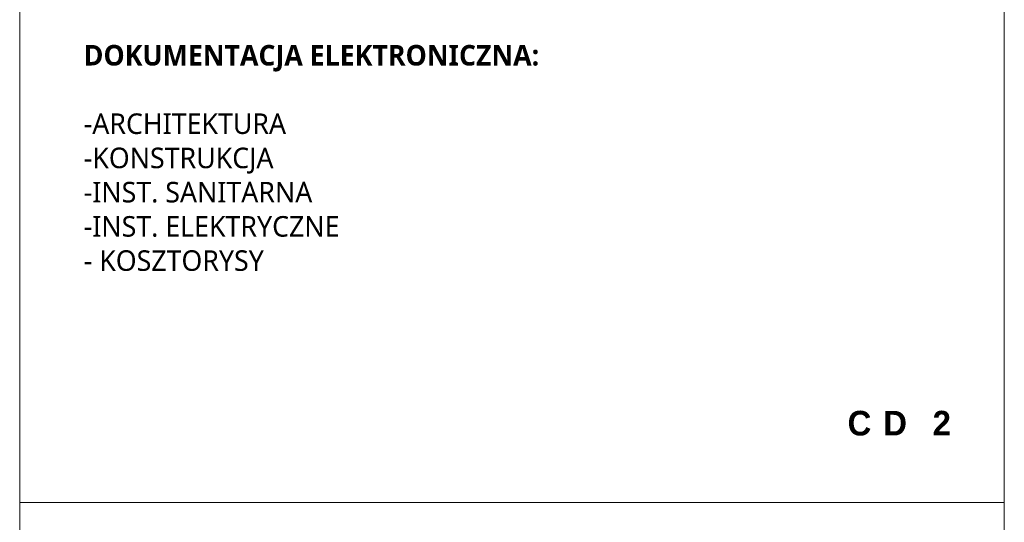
# Model space of a CAD drawing. Header units: millimetres. Extents: x 80301 to 146489, y -78581 to -28273.
# Tile 51 of 135: x 104734 to 105934, y -62858 to -62246. Entities that reach past the tile are written whole.
import ezdxf

# ---------------------------------------------------------------- set-up
doc = ezdxf.new("R2010")
doc.units = ezdxf.units.MM
doc.layers.add('opis..KF', color=250, linetype='Continuous', lineweight=15)
doc.layers.add('wymiar..KF', color=12, linetype='Continuous', lineweight=5)
doc.styles.add('ARCH', font='segoeuil.ttf')

msp = doc.modelspace()

# ---------------------------------------------------------------- linework, layer by layer
at = {"layer": 'wymiar..KF', "linetype": 'ByBlock'}
for points in [[(104733.62, -61634.28), (105933.62, -61634.28), (105933.62, -62834.28), (104733.62, -62834.28)], [(104733.62, -62834.28), (105933.62, -62834.28), (105933.62, -64034.28), (104733.62, -64034.28)]]:
    msp.add_lwpolyline(points, close=True, dxfattribs=at)

# ---------------------------------------------------------------- texts
at = {"layer": 'opis..KF', "attachment_point": 5, "style": 'ARCH'}
for s, insert, char_height, width in [('\\A1;\\pxql;{\\fSegoe UI Light|b1|i0|c238|p34;DOKUMENTACJA ELEKTRONICZNA:\\P\\P}-ARCHITEKTURA\\P-KONSTRUKCJA\\P-INST. SANITARNA\\P-INST. ELEKTRYCZNE\\P- KOSZTORYSY', (105396.34, -62414.75), 25, 1169.4432), ('\\A1;{\\fCentury Gothic|b1|i0|c238|p34;\\T1.5;CD 2}', (105811.16, -62737.78), 30, 1164.3627)]:
    msp.add_mtext(s, dxfattribs=dict(at, insert=insert, char_height=char_height, width=width))

doc.saveas('drawing.dxf')
